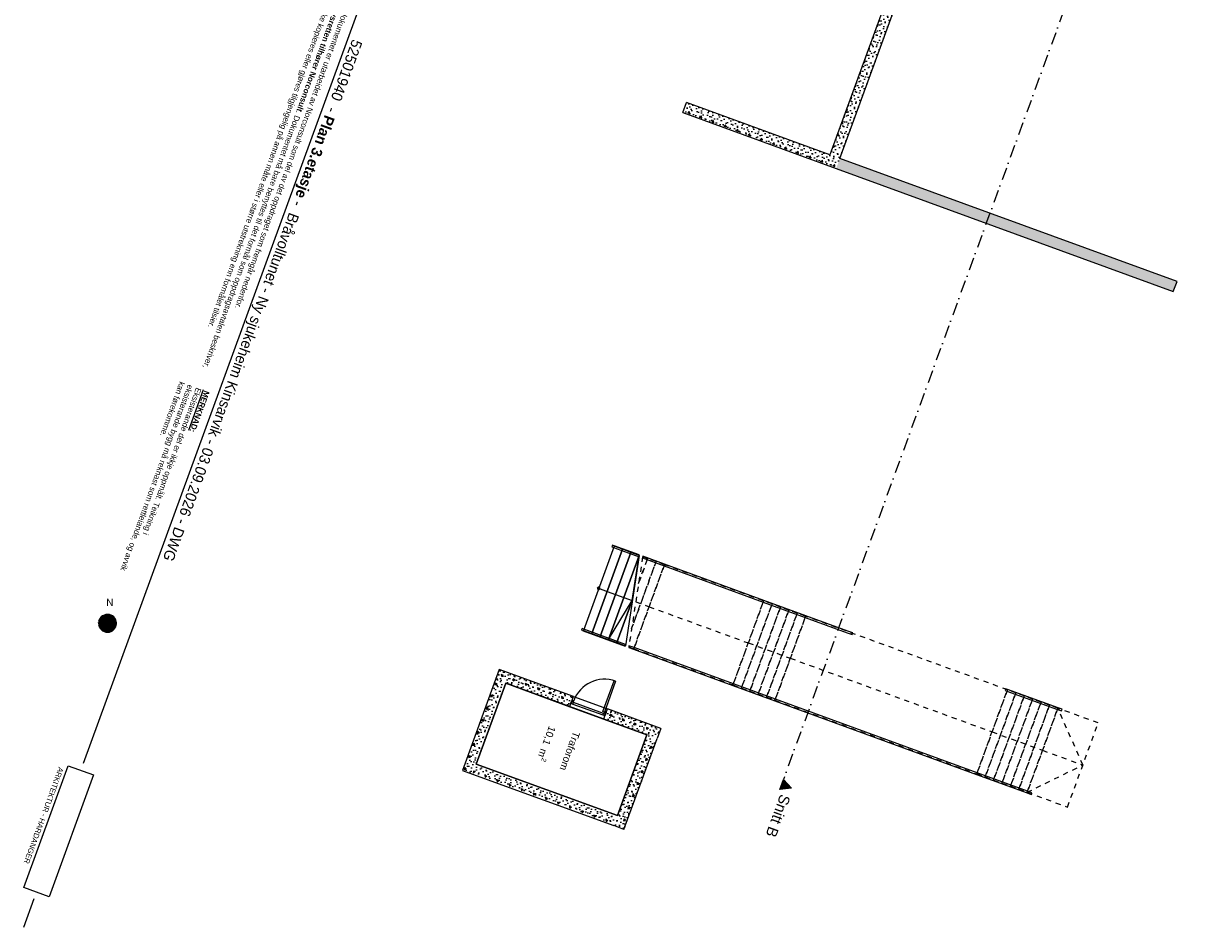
# Model space of a CAD drawing. Header units: millimetres. Extents: x 112481703 to 112580238, y 1264638581 to 1264713060.
# Tile 1 of 71: x 112489179 to 112521953, y 1264638581 to 1264663833. Entities that reach past the tile are written whole.
import ezdxf
from ezdxf.enums import TextEntityAlignment as Align

# ---------------------------------------------------------------- set-up
doc = ezdxf.new("R2010")
doc.units = ezdxf.units.MM
doc.header["$LTSCALE"] = 0.5
doc.header["$MEASUREMENT"] = 0
doc.header["$XCLIPFRAME"] = 0
for name, pattern in [('PLINE', [0]), ('Prikk & stiplet', [1340.555525, 705.555534, -352.777767, 0, -282.222223]), ('Små Stiplet', [564.444444, 282.222222, -282.222222])]:
    doc.linetypes.add(name, pattern=pattern)
for name, color, linetype in [('23-- Yttervegger (Skravur)(Nye konstruksjoner)', 7, 'Continuous'), ('23-- Yttervegger(Nye konstruksjoner)', 7, 'Continuous'), ('242- Ikke-bærende innervegger (Skravur)(Nye konstruksjoner)', 7, 'Continuous'), ('242- Ikke-bærende innervegger(Nye konstruksjoner)', 7, 'Continuous'), ('244- Vinduer_ dører_ foldevegger(Nye konstruksjoner)', 7, 'Continuous'), ('281- Innvendige trapper(Nye konstruksjoner)', 7, 'Continuous'), ('287- Andre rekkverk_ håndlister og fendere(Nye konstruksjoner)', 7, 'Continuous'), ('315- Utstyr for sanitærinstallasjoner', 7, 'Continuous'), ('852- Snittmarkør', 7, 'Continuous'), ('862- M___Nettoareal (1-100)', 7, 'Continuous'), ('862- M___Nettoareal(Nye konstruksjoner)', 7, 'Continuous'), ('862- M___Nettoareal(Polylinje)(Nye konstruksjoner)', 7, 'Continuous')]:
    doc.layers.add(name, color=color, linetype=linetype)
doc.styles.add('GENERATED_STYLE_1', font='arial.ttf')
doc.styles.add('GENERATED_STYLE_2', font='arial.ttf')
doc.styles.add('GENERATED_STYLE_3', font='GOTHIC.TTF')
picture_1 = doc.add_image_def('image1.png', size_in_pixel=(3717, 774))
pattern_1 = [(294.95599, (112557650, 1264717795), (27.198964, 12.65766), [])]
pattern_2 = [(159.956, (112557650, 1264717795), (213.7127, 585.7704), [60, -300]), (159.956, (112557374.05, 1264717563.8), (213.7127, 585.7704), [60, -300]), (219.956, (112557650, 1264717795), (-400.4357, 477.9658), [60, -300]), (219.956, (112557311.8, 1264717918.4), (-400.4357, 477.9658), [60, -300]), (279.956, (112557593.63, 1264717815.56), (614.1484, 107.8046), [60, -300]), (279.956, (112557255.44, 1264717938.95), (614.1484, 107.8046), [60, -300]), (159.95599, (112557629.44, 1264717738.63), (41.12902, 112.73156), [0, -120, 0, -180]), (204.95599, (112557573.07, 1264717759.2), (-50.63064, 108.79586), [0, -90, 0, -150])]
pattern_3 = [(249.956, (112557650, 1264717795), (-585.7704, 213.7127), [60, -300]), (249.956, (112557881.2, 1264717519.05), (-585.7704, 213.7127), [60, -300]), (309.956, (112557650, 1264717795), (477.9658, 400.4357), [60, -300]), (309.956, (112557526.6, 1264717456.8), (477.9658, 400.4357), [60, -300]), (9.956, (112557629.44, 1264717738.63), (-107.8046, 614.1484), [60, -300]), (9.956, (112557506.05, 1264717400.44), (-107.8046, 614.1484), [60, -300]), (249.95599, (112557706.37, 1264717774.44), (-112.73156, 41.12902), [0, -120, 0, -180]), (294.95599, (112557685.8, 1264717718.07), (108.79586, 50.63064), [0, -90, 0, -150])]
pattern_4 = [(339.956, (112557650, 1264717795), (213.7127, 585.7704), [60, -300]), (339.956, (112557925.95, 1264718026.2), (213.7127, 585.7704), [60, -300]), (39.956, (112557650, 1264717795), (-400.4357, 477.966), [60, -300]), (39.956, (112557988.2, 1264717671.6), (-400.4357, 477.966), [60, -300]), (99.956, (112557706.37, 1264717774.44), (614.1484, 107.8046), [60, -300]), (99.956, (112558044.56, 1264717651.05), (614.1484, 107.8046), [60, -300]), (339.95599, (112557670.56, 1264717851.37), (41.12902, 112.73156), [0, -120, 0, -180]), (24.95599, (112557726.93, 1264717830.8), (-50.63064, 108.79586), [0, -90, 0, -150])]

# ---------------------------------------------------------------- blocks, each defined once
blk = doc.blocks.new('Traforom__3', base_point=(112504338, 1264643611))
at = {"layer": '862- M___Nettoareal(Polylinje)(Nye konstruksjoner)', "linetype": 'PLINE', "flags": 128}
blk.add_lwpolyline([(112506597, 1264643963), (112502652, 1264645403), (112501829, 1264643148), (112505775, 1264641709)], close=True, dxfattribs=at)
blk = doc.blocks.new('Dør[9]', base_point=(112557650, 1264717795))
at = {"layer": '244- Vinduer_ dører_ foldevegger(Nye konstruksjoner)', "linetype": 'PLINE'}
for p, q in [((112505369, 1264644616), (112505682, 1264645474)), ((112505724, 1264645459), (112505410, 1264644601)), ((112505682, 1264645474), (112505724, 1264645459)), ((112504507, 1264644930), (112504544, 1264645032)), ((112504544, 1264645032), (112505493, 1264644686)), ((112504441, 1264644750), (112504475, 1264644844)), ((112504441, 1264644750), (112505390, 1264644404)), ((112504507, 1264644930), (112504475, 1264644844)), ((112504475, 1264644844), (112504507, 1264644930)), ((112504475, 1264644844), (112504507, 1264644930)), ((112504485, 1264644840), (112504475, 1264644844)), ((112504516, 1264644927), (112504485, 1264644840)), ((112504485, 1264644840), (112504532, 1264644823)), ((112504516, 1264644927), (112504507, 1264644930)), ((112504552, 1264644914), (112504516, 1264644927)), ((112504532, 1264644823), (112504548, 1264644868)), ((112504532, 1264644823), (112505368, 1264644518)), ((112504537, 1264644872), (112504552, 1264644914)), ((112504548, 1264644868), (112504537, 1264644872)), ((112505384, 1264644563), (112504548, 1264644868)), ((112505456, 1264644584), (112505493, 1264644686)), ((112505384, 1264644563), (112505368, 1264644518)), ((112505368, 1264644518), (112505415, 1264644501)), ((112505410, 1264644601), (112505369, 1264644616)), ((112505395, 1264644559), (112505384, 1264644563)), ((112505390, 1264644404), (112505424, 1264644498)), ((112505410, 1264644601), (112505395, 1264644559)), ((112505446, 1264644588), (112505410, 1264644601)), ((112505415, 1264644501), (112505446, 1264644588)), ((112505415, 1264644501), (112505424, 1264644498)), ((112505456, 1264644584), (112505424, 1264644498)), ((112505424, 1264644498), (112505456, 1264644584)), ((112505424, 1264644498), (112505456, 1264644584)), ((112505446, 1264644588), (112505456, 1264644584))]:
    blk.add_line(p, q, dxfattribs=at)
blk.add_arc((112505410, 1264644601), 914, 69.956, 159.956, dxfattribs=at)
blk = doc.blocks.new('Nordsymbol[54]', base_point=(112491528, 1264647078))
at = {"layer": '315- Utstyr for sanitærinstallasjoner', "linetype": 'Continuous'}
h = blk.add_hatch(dxfattribs=at)
h.set_pattern_fill('Skrålinjer_1', color=256, style=0, pattern_type=2)
h.set_pattern_definition(pattern_1)
h.paths.add_polyline_path([(112491778, 1264647078, 1), (112491278, 1264647078, 1)])
h = blk.add_hatch(dxfattribs=at)
h.set_pattern_fill('Skrålinjer_1', color=256, style=0, pattern_type=2)
h.set_pattern_definition(pattern_1)
h.paths.add_polyline_path([(112491528, 1264647078), (112491528, 1264647328), (112491278, 1264647078)])
h = blk.add_hatch(dxfattribs=at)
h.set_pattern_fill('Skrålinjer_1', color=256, style=0, pattern_type=2)
h.set_pattern_definition(pattern_1)
h.paths.add_polyline_path([(112491528, 1264647078), (112491778, 1264647078), (112491528, 1264647328)])
at = {"layer": '315- Utstyr for sanitærinstallasjoner', "linetype": 'PLINE'}
for p, q in [((112491278, 1264647078), (112491528, 1264647328)), ((112491528, 1264647328), (112491528, 1264646828)), ((112491528, 1264647328), (112491778, 1264647078)), ((112491778, 1264647078), (112491278, 1264647078))]:
    blk.add_line(p, q, dxfattribs=at)
at = {"layer": '315- Utstyr for sanitærinstallasjoner', "linetype": 'PLINE', "flags": 128}
blk.add_lwpolyline([(112491778, 1264647078, 1), (112491278, 1264647078, 1)], format="xyb", close=True, dxfattribs=at)
at = {"layer": '315- Utstyr for sanitærinstallasjoner', "linetype": 'PLINE', "style": 'GENERATED_STYLE_1'}
blk.add_attdef('txt', text='', height=200, rotation=360, dxfattribs=at).set_placement((112491592, 1264647505), align=Align.BOTTOM_CENTER)
blk = doc.blocks.new('Label_29', base_point=(112504144, 1264643636))
at = {"layer": '862- M___Nettoareal (1-100)', "char_height": 200, "attachment_point": 1, "rotation": 249.956, "style": 'GENERATED_STYLE_1'}
for s, insert in [('\\A1;{\\pql;\\pt0,241000;\\fArial|b0|i0|c0|p0;\\W1.000000;\\fArial|b0|i0|c0|p0;\\W1.000000;\\A1{\\H.66x;\\S^  ;}\\fArial|b0|i0|c0|p0;\\W1.000000;\\fArial|b0|i0|c0|p0;\\W1.000000;\\A1{\\H.66x;\\S^  ;}\\fArial|b0|i0|c0|p0;\\W1.000000;\\fArial|b0|i0|c0|p0;\\W1.000000;\\fArial|b0|i0|c0|p0;\\W1.000000;\\fArial|b0|i0|c0|p0;\\W1.000000;\\fArial|b0|i0|c0|p0;\\W1.000000;\\fArial|b0|i0|c0|p0;\\W1.000000;\\fArial|b0|i0|c0|p0;\\W1.000000;\\A1{\\H.66x;\\S^  ;}\\fArial|b0|i0|c0|p0;\\W1.000000;\\fArial|b0|i0|c0|p0;\\W1.000000;\\A1{\\H.66x;\\S^  ;}\\fArial|b0|i0|c0|p0;\\W1.000000;\\fArial|b0|i0|c0|p0;\\W1.000000;\\fArial|b0|i0|c0|p0;\\W1.000000;\\fArial|b0|i0|c0|p0;\\W1.000000;\\fArial|b0|i0|c0|p0;\\W1.000000;\\fArial|b0|i0|c0|p0;\\W1.000000;\\fArial|b0|i0|c0|p0;\\W1.000000;\\A1{\\H.66x;\\S^  ;}\\fArial|b0|i0|c0|p0;\\W1.000000;\\fArial|b0|i0|c0|p0;\\W1.000000;\\A1{\\H.66x;\\S^  ;}\\fArial|b0|i0|c0|p0;\\W1.000000;\\fArial|b0|i0|c0|p0;\\W1.000000;\\fArial|b0|i0|c0|p0;\\W1.000000;\\fArial|b0|i0|c0|p0;\\W1.000000;\\fArial|b0|i0|c0|p0;\\W1.000000;\\fArial|b0|i0|c0|p0;\\W1.000000;\\fArial|b0|i0|c0|p0;\\W1.000000;\\A1{\\H.66x;\\S^  ;}\\fArial|b0|i0|c0|p0;\\W1.000000;\\fArial|b0|i0|c0|p0;\\W1.000000;\\A1{\\H.66x;\\S^  ;}\\fArial|b0|i0|c0|p0;\\W1.000000;\\fArial|b0|i0|c0|p0;\\W1.000000;\\fArial|b0|i0|c0|p0;\\W1.000000;\\fArial|b0|i0|c0|p0;\\W1.000000;\\fArial|b0|i0|c0|p0;\\W1.000000;\\fArial|b0|i0|c0|p0;\\W1.000000;\\fArial|b0|i0|c0|p0;\\W1.000000;\\A1{\\H.66x;\\S^  ;}\\fArial|b0|i0|c0|p0;\\W1.000000;\\fArial|b0|i0|c0|p0;\\W1.000000;\\A1{\\H.66x;\\S^  ;}\\fArial|b0|i0|c0|p0;\\W1.000000;\\fArial|b0|i0|c0|p0;\\W1.000000;\\fArial|b0|i0|c0|p0;\\W1.000000;\\fArial|b0|i0|c0|p0;\\W1.000000;\\fArial|b0|i0|c0|p0;\\W1.000000;\\fArial|b0|i0|c0|p0;\\W1.000000;\\fArial|b0|i0|c0|p0;\\W1.000000;\\fArial|b0|i0|c0|p0;\\W1.000000;}', (112504449, 1264644014)), ('\\A1;{\\pql;\\pt0,241000;\\fArial|b0|i0|c0|p0;\\W1.000000;10,1\\fArial|b0|i0|c0|p0;\\W1.000000;\\A1{\\H.66x;\\S^  ;}\\fArial|b0|i0|c0|p0;\\W1.000000; m\\fArial|b0|i0|c0|p0;\\W1.000000;\\A1{\\H.66x;\\S2^  ;}\\fArial|b0|i0|c0|p0;\\W1.000000;\\fArial|b0|i0|c0|p0;\\W1.000000;\\fArial|b0|i0|c0|p0;\\W1.000000;\\fArial|b0|i0|c0|p0;\\W1.000000;\\fArial|b0|i0|c0|p0;\\W1.000000;\\fArial|b0|i0|c0|p0;\\W1.000000;\\fArial|b0|i0|c0|p0;\\W1.000000;\\A1{\\H.66x;\\S^  ;}\\fArial|b0|i0|c0|p0;\\W1.000000;\\fArial|b0|i0|c0|p0;\\W1.000000;\\A1{\\H.66x;\\S^  ;}\\fArial|b0|i0|c0|p0;\\W1.000000;\\fArial|b0|i0|c0|p0;\\W1.000000;\\fArial|b0|i0|c0|p0;\\W1.000000;\\fArial|b0|i0|c0|p0;\\W1.000000;\\fArial|b0|i0|c0|p0;\\W1.000000;\\fArial|b0|i0|c0|p0;\\W1.000000;\\fArial|b0|i0|c0|p0;\\W1.000000;\\A1{\\H.66x;\\S^  ;}\\fArial|b0|i0|c0|p0;\\W1.000000;\\fArial|b0|i0|c0|p0;\\W1.000000;\\A1{\\H.66x;\\S^  ;}\\fArial|b0|i0|c0|p0;\\W1.000000;\\fArial|b0|i0|c0|p0;\\W1.000000;\\fArial|b0|i0|c0|p0;\\W1.000000;\\fArial|b0|i0|c0|p0;\\W1.000000;\\fArial|b0|i0|c0|p0;\\W1.000000;\\fArial|b0|i0|c0|p0;\\W1.000000;\\fArial|b0|i0|c0|p0;\\W1.000000;\\A1{\\H.66x;\\S^  ;}\\fArial|b0|i0|c0|p0;\\W1.000000;\\fArial|b0|i0|c0|p0;\\W1.000000;\\A1{\\H.66x;\\S^  ;}\\fArial|b0|i0|c0|p0;\\W1.000000;\\fArial|b0|i0|c0|p0;\\W1.000000;\\fArial|b0|i0|c0|p0;\\W1.000000;\\fArial|b0|i0|c0|p0;\\W1.000000;\\fArial|b0|i0|c0|p0;\\W1.000000;\\fArial|b0|i0|c0|p0;\\W1.000000;\\fArial|b0|i0|c0|p0;\\W1.000000;\\A1{\\H.66x;\\S^  ;}\\fArial|b0|i0|c0|p0;\\W1.000000;\\fArial|b0|i0|c0|p0;\\W1.000000;\\A1{\\H.66x;\\S^  ;}\\fArial|b0|i0|c0|p0;\\W1.000000;\\fArial|b0|i0|c0|p0;\\W1.000000;\\fArial|b0|i0|c0|p0;\\W1.000000;\\fArial|b0|i0|c0|p0;\\W1.000000;\\fArial|b0|i0|c0|p0;\\W1.000000;\\fArial|b0|i0|c0|p0;\\W1.000000;\\fArial|b0|i0|c0|p0;\\W1.000000;\\fArial|b0|i0|c0|p0;\\W1.000000;}', (112504108, 1264644139)), ('\\A1;{\\pql;\\pt0,241000;\\fArial|b0|i0|c0|p0;\\W1.000000;Traforom\\fArial|b0|i0|c0|p0;\\W1.000000;\\A1{\\H.66x;\\S^  ;}\\fArial|b0|i0|c0|p0;\\W1.000000;\\fArial|b0|i0|c0|p0;\\W1.000000;\\A1{\\H.66x;\\S^  ;}\\fArial|b0|i0|c0|p0;\\W1.000000;\\fArial|b0|i0|c0|p0;\\W1.000000;\\fArial|b0|i0|c0|p0;\\W1.000000;\\fArial|b0|i0|c0|p0;\\W1.000000;\\fArial|b0|i0|c0|p0;\\W1.000000;\\fArial|b0|i0|c0|p0;\\W1.000000;\\fArial|b0|i0|c0|p0;\\W1.000000;\\A1{\\H.66x;\\S^  ;}\\fArial|b0|i0|c0|p0;\\W1.000000;\\fArial|b0|i0|c0|p0;\\W1.000000;\\A1{\\H.66x;\\S^  ;}\\fArial|b0|i0|c0|p0;\\W1.000000;\\fArial|b0|i0|c0|p0;\\W1.000000;\\fArial|b0|i0|c0|p0;\\W1.000000;\\fArial|b0|i0|c0|p0;\\W1.000000;\\fArial|b0|i0|c0|p0;\\W1.000000;\\fArial|b0|i0|c0|p0;\\W1.000000;\\fArial|b0|i0|c0|p0;\\W1.000000;\\A1{\\H.66x;\\S^  ;}\\fArial|b0|i0|c0|p0;\\W1.000000;\\fArial|b0|i0|c0|p0;\\W1.000000;\\A1{\\H.66x;\\S^  ;}\\fArial|b0|i0|c0|p0;\\W1.000000;\\fArial|b0|i0|c0|p0;\\W1.000000;\\fArial|b0|i0|c0|p0;\\W1.000000;\\fArial|b0|i0|c0|p0;\\W1.000000;\\fArial|b0|i0|c0|p0;\\W1.000000;\\fArial|b0|i0|c0|p0;\\W1.000000;\\fArial|b0|i0|c0|p0;\\W1.000000;\\A1{\\H.66x;\\S^  ;}\\fArial|b0|i0|c0|p0;\\W1.000000;\\fArial|b0|i0|c0|p0;\\W1.000000;\\A1{\\H.66x;\\S^  ;}\\fArial|b0|i0|c0|p0;\\W1.000000;\\fArial|b0|i0|c0|p0;\\W1.000000;\\fArial|b0|i0|c0|p0;\\W1.000000;\\fArial|b0|i0|c0|p0;\\W1.000000;\\fArial|b0|i0|c0|p0;\\W1.000000;\\fArial|b0|i0|c0|p0;\\W1.000000;\\fArial|b0|i0|c0|p0;\\W1.000000;\\A1{\\H.66x;\\S^  ;}\\fArial|b0|i0|c0|p0;\\W1.000000;\\fArial|b0|i0|c0|p0;\\W1.000000;\\A1{\\H.66x;\\S^  ;}\\fArial|b0|i0|c0|p0;\\W1.000000;\\fArial|b0|i0|c0|p0;\\W1.000000;\\fArial|b0|i0|c0|p0;\\W1.000000;\\fArial|b0|i0|c0|p0;\\W1.000000;\\fArial|b0|i0|c0|p0;\\W1.000000;\\fArial|b0|i0|c0|p0;\\W1.000000;\\fArial|b0|i0|c0|p0;\\W1.000000;\\fArial|b0|i0|c0|p0;\\W1.000000;}', (112504733, 1264644008))]:
    blk.add_mtext(s, dxfattribs=dict(at, insert=insert))
at = {"layer": '862- M___Nettoareal (1-100)', "style": 'GENERATED_STYLE_1'}
for tag, p in [('DUMMY_108', (112504185, 1264644208)), ('DUMMY_107', (112504480, 1264644100)), ('DUMMY_106', (112504776, 1264643993))]:
    blk.add_attdef(tag, text='', height=200, rotation=249.956, dxfattribs=at).set_placement(p, align=Align.TOP_LEFT)

msp = doc.modelspace()

# ---------------------------------------------------------------- hatches: boundary and pattern name
at = {"layer": '23-- Yttervegger (Skravur)(Nye konstruksjoner)', "linetype": 'Continuous'}
h = msp.add_hatch(dxfattribs=at)
h.set_pattern_fill('Betong_strukturell', color=256, style=0, pattern_type=2)
h.set_pattern_definition([(69.956, (112557650, 1264717795), (-585.7704, 213.7127), [60, -300]), (69.956, (112557418.8, 1264718070.95), (-585.7704, 213.7127), [60, -300]), (129.956, (112557650, 1264717795), (477.966, 400.4357), [60, -300]), (129.956, (112557773.4, 1264718133.2), (477.966, 400.4357), [60, -300]), (189.956, (112557670.56, 1264717851.37), (-107.8046, 614.1484), [60, -300]), (189.956, (112557793.95, 1264718189.56), (-107.8046, 614.1484), [60, -300]), (69.956, (112557593.63, 1264717815.56), (-112.73156, 41.12902), [0, -120, 0, -180]), (114.956, (112557614.2, 1264717871.93), (108.79586, 50.63064), [0, -90, 0, -150])])
h.paths.add_polyline_path([(112511988, 1264660065), (112514623, 1264667289), (112514342, 1264667392), (112511706, 1264660168)])
h = msp.add_hatch(dxfattribs=at)
h.set_pattern_fill('Betong_strukturell', color=256, style=0, pattern_type=2)
h.set_pattern_definition(pattern_4)
h.paths.add_polyline_path([(112511706, 1264660168), (112507704, 1264661628), (112507601, 1264661346), (112511603, 1264659886)])
h = msp.add_hatch(dxfattribs=at)
h.set_pattern_fill('Betong_strukturell', color=256, style=0, pattern_type=2)
h.set_pattern_definition(pattern_4)
h.paths.add_polyline_path([(112511706, 1264660168), (112511603, 1264659886), (112511885, 1264659783)])
h = msp.add_hatch(dxfattribs=at)
h.set_pattern_fill('Betong_strukturell', color=256, style=0, pattern_type=2)
h.set_pattern_definition(pattern_4)
h.paths.add_polyline_path([(112511706, 1264660168), (112511885, 1264659783), (112511988, 1264660065)])
h = msp.add_hatch(dxfattribs=at)
h.set_pattern_fill('Betong_strukturell', color=256, style=0, pattern_type=2)
h.set_pattern_definition(pattern_4)
h.paths.add_polyline_path([(112521407, 1264656629), (112511988, 1264660065), (112511885, 1264659783), (112521304, 1264656347)])
at = {"layer": '242- Ikke-bærende innervegger (Skravur)(Nye konstruksjoner)', "linetype": 'Continuous'}
h = msp.add_hatch(dxfattribs=at)
h.set_pattern_fill('Betong_strukturell', color=256, style=0, pattern_type=2)
h.set_pattern_definition(pattern_2)
h.paths.add_polyline_path([(112502652, 1264645403), (112502473, 1264645787), (112502370, 1264645505)])
h = msp.add_hatch(dxfattribs=at)
h.set_pattern_fill('Betong_strukturell', color=256, style=0, pattern_type=2)
h.set_pattern_definition(pattern_2)
h.paths.add_polyline_path([(112502755, 1264645684), (112502473, 1264645787), (112502652, 1264645403)])
h = msp.add_hatch(dxfattribs=at)
h.set_pattern_fill('Betong_strukturell', color=256, style=0, pattern_type=2)
h.set_pattern_definition(pattern_2)
h.paths.add_polyline_path([(112504441, 1264644750), (112504544, 1264645032), (112502755, 1264645684), (112502652, 1264645403)])
h = msp.add_hatch(dxfattribs=at)
h.set_pattern_fill('Betong_strukturell', color=256, style=0, pattern_type=2)
h.set_pattern_definition(pattern_3)
h.paths.add_polyline_path([(112501829, 1264643148), (112502652, 1264645403), (112502370, 1264645505), (112501547, 1264643251)])
h = msp.add_hatch(dxfattribs=at)
h.set_pattern_fill('Betong_strukturell', color=256, style=0, pattern_type=2)
h.set_pattern_definition(pattern_2)
h.paths.add_polyline_path([(112506597, 1264643963), (112506700, 1264644245), (112505493, 1264644686), (112505390, 1264644404)])
h = msp.add_hatch(dxfattribs=at)
h.set_pattern_fill('Betong_strukturell', color=256, style=0, pattern_type=2)
h.set_pattern_definition(pattern_2)
h.paths.add_polyline_path([(112506597, 1264643963), (112506982, 1264644142), (112506700, 1264644245)])
h = msp.add_hatch(dxfattribs=at)
h.set_pattern_fill('Betong_strukturell', color=256, style=0, pattern_type=2)
h.set_pattern_definition(pattern_2)
h.paths.add_polyline_path([(112506982, 1264644142), (112506597, 1264643963), (112506879, 1264643860)])
h = msp.add_hatch(dxfattribs=at)
h.set_pattern_fill('Betong_strukturell', color=256, style=0, pattern_type=2)
h.set_pattern_definition(pattern_3)
h.paths.add_polyline_path([(112506056, 1264641606), (112506879, 1264643860), (112506597, 1264643963), (112505775, 1264641709)])
h = msp.add_hatch(dxfattribs=at)
h.set_pattern_fill('Betong_strukturell', color=256, style=0, pattern_type=2)
h.set_pattern_definition(pattern_3)
h.paths.add_polyline_path([(112501547, 1264643251), (112501445, 1264642969), (112501829, 1264643148)])
h = msp.add_hatch(dxfattribs=at)
h.set_pattern_fill('Betong_strukturell', color=256, style=0, pattern_type=2)
h.set_pattern_definition(pattern_3)
h.paths.add_polyline_path([(112501726, 1264642866), (112501829, 1264643148), (112501445, 1264642969)])
h = msp.add_hatch(dxfattribs=at)
h.set_pattern_fill('Betong_strukturell', color=256, style=0, pattern_type=2)
h.set_pattern_definition(pattern_2)
h.paths.add_polyline_path([(112501726, 1264642866), (112505672, 1264641427), (112505775, 1264641709), (112501829, 1264643148)])
h = msp.add_hatch(dxfattribs=at)
h.set_pattern_fill('Betong_strukturell', color=256, style=0, pattern_type=2)
h.set_pattern_definition(pattern_3)
h.paths.add_polyline_path([(112505775, 1264641709), (112505672, 1264641427), (112505954, 1264641324)])
h = msp.add_hatch(dxfattribs=at)
h.set_pattern_fill('Betong_strukturell', color=256, style=0, pattern_type=2)
h.set_pattern_definition(pattern_3)
h.paths.add_polyline_path([(112506056, 1264641606), (112505775, 1264641709), (112505954, 1264641324)])
at = {"layer": '281- Innvendige trapper(Nye konstruksjoner)', "linetype": 'Continuous'}
h = msp.add_hatch(dxfattribs=at)
h.set_pattern_fill('Skrålinjer_1', color=256, style=0, pattern_type=2)
h.set_pattern_definition(pattern_1)
h.paths.add_polyline_path([(112505236, 1264648021, 1), (112505262, 1264648091, 1)])
at = {"layer": '852- Snittmarkør', "linetype": 'Continuous'}
msp.add_hatch(color=256, dxfattribs=at).paths.add_polyline_path([(112510307, 1264642435), (112510640, 1264642473), (112510410, 1264642717)])

# ---------------------------------------------------------------- linework, layer by layer
at = {"linetype": 'PLINE'}
for p, q in [((112498673, 1264664603), (112490850, 1264643160)), ((112489472, 1264639384), (112489179, 1264638581))]:
    msp.add_line(p, q, dxfattribs=at)
at = {"layer": '23-- Yttervegger(Nye konstruksjoner)', "linetype": 'PLINE', "flags": 128}
for points in [[(112514342, 1264667392), (112511706, 1264660168)], [(112511988, 1264660065), (112514623, 1264667289)], [(112507601, 1264661346), (112507704, 1264661628)], [(112511706, 1264660168), (112507704, 1264661628)], [(112507601, 1264661346), (112511885, 1264659783)], [(112521407, 1264656629), (112511988, 1264660065)], [(112511885, 1264659783), (112521304, 1264656347)], [(112521304, 1264656347), (112521407, 1264656629)]]:
    msp.add_lwpolyline(points, dxfattribs=at)
at = {"layer": '242- Ikke-bærende innervegger(Nye konstruksjoner)', "linetype": 'PLINE'}
for p, q in [((112504507, 1264644930), (112504544, 1264645032)), ((112504441, 1264644750), (112504475, 1264644844)), ((112504475, 1264644844), (112504507, 1264644930)), ((112505456, 1264644584), (112505493, 1264644686)), ((112505390, 1264644404), (112505424, 1264644498)), ((112505424, 1264644498), (112505456, 1264644584))]:
    msp.add_line(p, q, dxfattribs=at)
at = {"layer": '242- Ikke-bærende innervegger(Nye konstruksjoner)', "linetype": 'PLINE', "flags": 128}
for points in [[(112502473, 1264645787), (112502370, 1264645505)], [(112504544, 1264645032), (112502473, 1264645787)], [(112502370, 1264645505), (112501445, 1264642969)], [(112501829, 1264643148), (112502652, 1264645403)], [(112502652, 1264645403), (112504441, 1264644750)], [(112506982, 1264644142), (112505493, 1264644686)], [(112505390, 1264644404), (112506597, 1264643963)], [(112506982, 1264644142), (112506879, 1264643860)], [(112506597, 1264643963), (112505775, 1264641709)], [(112505954, 1264641324), (112506879, 1264643860)], [(112505775, 1264641709), (112501829, 1264643148)], [(112501445, 1264642969), (112501726, 1264642866)], [(112501726, 1264642866), (112505672, 1264641427)], [(112505954, 1264641324), (112505672, 1264641427)]]:
    msp.add_lwpolyline(points, dxfattribs=at)
at = {"layer": '281- Innvendige trapper(Nye konstruksjoner)', "linetype": 'PLINE'}
for p, q in [((112505678, 1264649230), (112504821, 1264646882)), ((112505056, 1264646796), (112505912, 1264649145)), ((112505912, 1264649145), (112505056, 1264646796)), ((112505290, 1264646710), (112506147, 1264649059)), ((112506147, 1264649059), (112505290, 1264646710)), ((112505525, 1264646625), (112506382, 1264648973)), ((112506382, 1264648973), (112505525, 1264646625)), ((112505912, 1264649145), (112505678, 1264649230)), ((112506147, 1264649059), (112505912, 1264649145)), ((112506382, 1264648973), (112505995, 1264646453)), ((112506382, 1264648973), (112506147, 1264649059)), ((112506189, 1264647713), (112506382, 1264648973)), ((112505249, 1264648056), (112505484, 1264647970)), ((112505484, 1264647970), (112506189, 1264647713)), ((112505525, 1264646625), (112506189, 1264647713)), ((112505760, 1264646539), (112506189, 1264647713)), ((112506189, 1264647713), (112505760, 1264646539)), ((112504821, 1264646882), (112505056, 1264646796)), ((112505056, 1264646796), (112505290, 1264646710)), ((112505290, 1264646710), (112505525, 1264646625)), ((112505525, 1264646625), (112505760, 1264646539)), ((112505760, 1264646539), (112505995, 1264646453))]:
    msp.add_line(p, q, dxfattribs=at)
at = {"layer": '281- Innvendige trapper(Nye konstruksjoner)', "linetype": 'Små Stiplet'}
for p, q in [((112506478, 1264648938), (112506091, 1264646418)), ((112506617, 1264648888), (112506478, 1264648938)), ((112506170, 1264646932), (112506852, 1264648802)), ((112506852, 1264648802), (112506170, 1264646932)), ((112506230, 1264646368), (112507087, 1264648716)), ((112507087, 1264648716), (112506230, 1264646368)), ((112506363, 1264648192), (112506617, 1264648888)), ((112506617, 1264648888), (112506363, 1264648192)), ((112506852, 1264648802), (112506617, 1264648888)), ((112507087, 1264648716), (112506852, 1264648802)), ((112509858, 1264647705), (112507087, 1264648716)), ((112506284, 1264647678), (112506658, 1264647542)), ((112509001, 1264645357), (112509858, 1264647705)), ((112509858, 1264647705), (112509001, 1264645357)), ((112509236, 1264645271), (112510093, 1264647620)), ((112510093, 1264647620), (112509236, 1264645271)), ((112510093, 1264647620), (112509858, 1264647705)), ((112510328, 1264647534), (112510093, 1264647620)), ((112506658, 1264647542), (112509430, 1264646531)), ((112509471, 1264645185), (112510328, 1264647534)), ((112510328, 1264647534), (112509471, 1264645185)), ((112509706, 1264645100), (112510563, 1264647448)), ((112510563, 1264647448), (112509706, 1264645100)), ((112509941, 1264645014), (112510797, 1264647362)), ((112510797, 1264647362), (112509941, 1264645014)), ((112510175, 1264644928), (112511032, 1264647277)), ((112511032, 1264647277), (112510175, 1264644928)), ((112510563, 1264647448), (112510328, 1264647534)), ((112510797, 1264647362), (112510563, 1264647448)), ((112511032, 1264647277), (112510797, 1264647362)), ((112516669, 1264645220), (112511032, 1264647277)), ((112506091, 1264646418), (112506230, 1264646368)), ((112506230, 1264646368), (112509001, 1264645357)), ((112509430, 1264646531), (112510604, 1264646103)), ((112510604, 1264646103), (112516240, 1264644046)), ((112509001, 1264645357), (112509236, 1264645271)), ((112509236, 1264645271), (112509471, 1264645185)), ((112509471, 1264645185), (112509706, 1264645100)), ((112509706, 1264645100), (112509941, 1264645014)), ((112509941, 1264645014), (112510175, 1264644928)), ((112515812, 1264642872), (112516669, 1264645220)), ((112516669, 1264645220), (112515812, 1264642872)), ((112516047, 1264642786), (112516904, 1264645135)), ((112516904, 1264645135), (112516047, 1264642786)), ((112516282, 1264642700), (112517139, 1264645049)), ((112517139, 1264645049), (112516282, 1264642700)), ((112516904, 1264645135), (112516669, 1264645220)), ((112517139, 1264645049), (112516904, 1264645135)), ((112517373, 1264644963), (112517139, 1264645049)), ((112510175, 1264644928), (112515812, 1264642872)), ((112516517, 1264642615), (112517373, 1264644963)), ((112517373, 1264644963), (112516517, 1264642615)), ((112516751, 1264642529), (112517608, 1264644878)), ((112517608, 1264644878), (112516751, 1264642529)), ((112516986, 1264642443), (112517843, 1264644792)), ((112517843, 1264644792), (112516986, 1264642443)), ((112517221, 1264642358), (112518078, 1264644706)), ((112518078, 1264644706), (112517221, 1264642358)), ((112517608, 1264644878), (112517373, 1264644963)), ((112517843, 1264644792), (112517608, 1264644878)), ((112518078, 1264644706), (112517843, 1264644792)), ((112519205, 1264644295), (112518078, 1264644706)), ((112518777, 1264643121), (112518078, 1264644706)), ((112516240, 1264644046), (112517650, 1264643532)), ((112518348, 1264641946), (112519205, 1264644295)), ((112517650, 1264643532), (112518777, 1264643121)), ((112517221, 1264642358), (112518777, 1264643121)), ((112515812, 1264642872), (112516047, 1264642786)), ((112516047, 1264642786), (112516282, 1264642700)), ((112516282, 1264642700), (112516517, 1264642615)), ((112516517, 1264642615), (112516751, 1264642529)), ((112516751, 1264642529), (112516986, 1264642443)), ((112516986, 1264642443), (112517221, 1264642358)), ((112517221, 1264642358), (112518348, 1264641946))]:
    msp.add_line(p, q, dxfattribs=at)
at = {"layer": '281- Innvendige trapper(Nye konstruksjoner)', "linetype": 'PLINE', "flags": 128}
msp.add_lwpolyline([(112505236, 1264648021, 1), (112505262, 1264648091, 1)], format="xyb", close=True, dxfattribs=at)
at = {"layer": '287- Andre rekkverk_ håndlister og fendere(Nye konstruksjoner)', "linetype": 'PLINE'}
for p, q in [((112505635, 1264649262), (112505618, 1264649215)), ((112505683, 1264649245), (112505635, 1264649262)), ((112506384, 1264648988), (112505683, 1264649245)), ((112505618, 1264649215), (112505666, 1264649198)), ((112505666, 1264649198), (112506377, 1264648938)), ((112506377, 1264648938), (112506384, 1264648988)), ((112506480, 1264648954), (112506472, 1264648903)), ((112507092, 1264648730), (112506480, 1264648954)), ((112506472, 1264648903), (112507075, 1264648683)), ((112507075, 1264648683), (112509846, 1264647672)), ((112509863, 1264647719), (112507092, 1264648730)), ((112509846, 1264647672), (112511020, 1264647244)), ((112511037, 1264647291), (112509863, 1264647719)), ((112512212, 1264646862), (112511037, 1264647291)), ((112511020, 1264647244), (112512195, 1264646815)), ((112504785, 1264646932), (112504768, 1264646885)), ((112504768, 1264646885), (112504816, 1264646868)), ((112504833, 1264646915), (112504785, 1264646932)), ((112504816, 1264646868), (112505993, 1264646438)), ((112506000, 1264646489), (112504833, 1264646915)), ((112512195, 1264646815), (112512336, 1264646764)), ((112512353, 1264646811), (112512212, 1264646862)), ((112512336, 1264646764), (112512353, 1264646811)), ((112505993, 1264646438), (112506000, 1264646489)), ((112506096, 1264646454), (112506088, 1264646403)), ((112506088, 1264646403), (112506225, 1264646354)), ((112506242, 1264646401), (112506096, 1264646454)), ((112506225, 1264646354), (112508996, 1264645343)), ((112509013, 1264645390), (112506242, 1264646401)), ((112508996, 1264645343), (112510170, 1264644914)), ((112510187, 1264644961), (112509013, 1264645390)), ((112516627, 1264645252), (112516610, 1264645205)), ((112516610, 1264645205), (112516657, 1264645187)), ((112516674, 1264645234), (112516627, 1264645252)), ((112516657, 1264645187), (112518066, 1264644673)), ((112518083, 1264644720), (112516674, 1264645234)), ((112510170, 1264644914), (112515807, 1264642858)), ((112515824, 1264642905), (112510187, 1264644961)), ((112518066, 1264644673), (112518184, 1264644630)), ((112518201, 1264644677), (112518083, 1264644720)), ((112518184, 1264644630), (112518201, 1264644677)), ((112515807, 1264642858), (112517216, 1264642344)), ((112517233, 1264642391), (112515824, 1264642905)), ((112517351, 1264642347), (112517233, 1264642391)), ((112517216, 1264642344), (112517334, 1264642301)), ((112517334, 1264642301), (112517351, 1264642347))]:
    msp.add_line(p, q, dxfattribs=at)
at = {"layer": '852- Snittmarkør', "linetype": 'Prikk & stiplet'}
msp.add_line((112534103, 1264707658), (112510410, 1264642717), dxfattribs=at)
at = {"layer": '852- Snittmarkør', "linetype": 'PLINE', "flags": 128}
msp.add_lwpolyline([(112510307, 1264642435), (112510410, 1264642717), (112510640, 1264642473)], close=True, dxfattribs=at)

# ---------------------------------------------------------------- block references
at = {"layer": '244- Vinduer_ dører_ foldevegger(Nye konstruksjoner)', "linetype": 'PLINE'}
msp.add_blockref('Dør[9]', (112557650, 1264717795), dxfattribs=at)
at = {"layer": '315- Utstyr for sanitærinstallasjoner', "linetype": 'PLINE'}
ref = msp.add_blockref('Nordsymbol[54]', (112491528, 1264647078), dxfattribs=at)
ref.add_attrib('txt', 'N', dxfattribs={"color": 7, "linetype": 'PLINE', "height": 200, "rotation": 360, "style": 'GENERATED_STYLE_1'}).set_placement((112491592, 1264647505), align=Align.BOTTOM_CENTER)
at = {"layer": '862- M___Nettoareal (1-100)', "linetype": 'PLINE'}
msp.add_blockref('Label_29', (112504144, 1264643636), dxfattribs=at)
at = {"layer": '862- M___Nettoareal(Nye konstruksjoner)', "linetype": 'Continuous'}
msp.add_blockref('Traforom__3', (112504338, 1264643611), dxfattribs=at)

# ---------------------------------------------------------------- texts
at = {"linetype": 'Continuous', "insert": (112498453, 1264664684), "char_height": 160, "attachment_point": 1, "rotation": 249.956, "line_spacing_factor": 0.982798, "style": 'GENERATED_STYLE_1'}
msp.add_mtext('\\A1;{\\pql;\\fArial|b0|i0|c0|p0;\\W1.000000;Dette dokumentet er utarbeidet av Norconsult som del av det oppdraget som fremgår nedenfor. \\P\\pql;\\fArial|b1|i0|c0|p0;\\W1.000000;Opphavsretten tilhører Norconsult\\fArial|b0|i0|c0|p0;\\W1.000000;. Dokumentet må bare benyttes til det formål som oppdragsavtalen beskriver, \\P\\pql;\\fArial|b0|i0|c0|p0;\\W1.000000;og må ikke kopieres eller gjøres tilgjengelig på annen måte eller i større utstrekning enn formålet tilsier.}', dxfattribs=at)
at = {"linetype": 'Continuous', "rotation": 249.956}
for s, insert, char_height, attachment_point, style in [('\\A1;{\\pqr;\\fCentury Gothic|b0|i0|c0|p0;\\W1.000000;52501940\\fCentury Gothic|b0|i0|c0|p0;\\W1.000000;  - \\fCentury Gothic|b1|i0|c0|p0;\\W1.000000;Plan 3.etasje \\fCentury Gothic|b0|i0|c0|p0;\\W1.000000;-  \\fCentury Gothic|b0|i0|c0|p0;\\W1.000000;Bråvolltunet - Ny sjukeheim Kinsarvik\\fCentury Gothic|b0|i0|c0|p0;\\W1.000000; - \\fCentury Gothic|b0|i0|c0|p0;\\W1.000000;03.09.2026\\fCentury Gothic|b0|i0|c0|p0;\\W1.000000; - \\fCentury Gothic|b0|i0|c0|p0;\\W1.000000;DWG}', (112492984, 1264648906), 300, 9, 'GENERATED_STYLE_3'), ('\\A1;{\\pqc;\\fArial|b0|i0|c0|p0;\\W1.000000;ARKITEKTUR\\fArial|b0|i0|c0|p0;\\W1.000000; - \\fArial|b0|i0|c0|p0;\\W1.000000;HARDANGER}', (112489672, 1264641737), 150, 8, 'GENERATED_STYLE_1')]:
    msp.add_mtext(s, dxfattribs=dict(at, insert=insert, char_height=char_height, attachment_point=attachment_point, style=style))
at = {"linetype": 'Continuous', "insert": (112494384, 1264653538), "char_height": 160, "width": 5525.31, "attachment_point": 1, "rotation": 249.956, "line_spacing_factor": 0.915911, "style": 'GENERATED_STYLE_2'}
msp.add_mtext('\\A1;{\\pql;\\fArial|b1|i0|c0|p0;\\L\\W1.000000;\\LMERKNAD:\\P\\pql;\\fArial|b0|i0|c0|p0;\\l\\W1.000000;\\lEksisterande del er ikkje oppmålt. Teikning i eksisterande bygg må reknast som rettleiande, og avvik kan førekomme.}', dxfattribs=at)
at = {"layer": '852- Snittmarkør', "insert": (112510328, 1264642331), "char_height": 300, "attachment_point": 7, "rotation": 249.956, "style": 'GENERATED_STYLE_1'}
msp.add_mtext('\\A1;{\\pql;\\pt0;\\fArial|b0|i0|c0|p0;\\W1.000000;Snitt B}', dxfattribs=at)

# ---------------------------------------------------------------- pictures from other files: only their frames are drawn
at = {"linetype": 'Continuous'}
image = msp.add_image(picture_1, insert=(112490427, 1264643101), size_in_units=(3619, 754), rotation=-110.044, dxfattribs=at)
image.set_boundary_path([(-0.5, -0.5), (3716.5, 773.5)])

doc.saveas('drawing.dxf')
